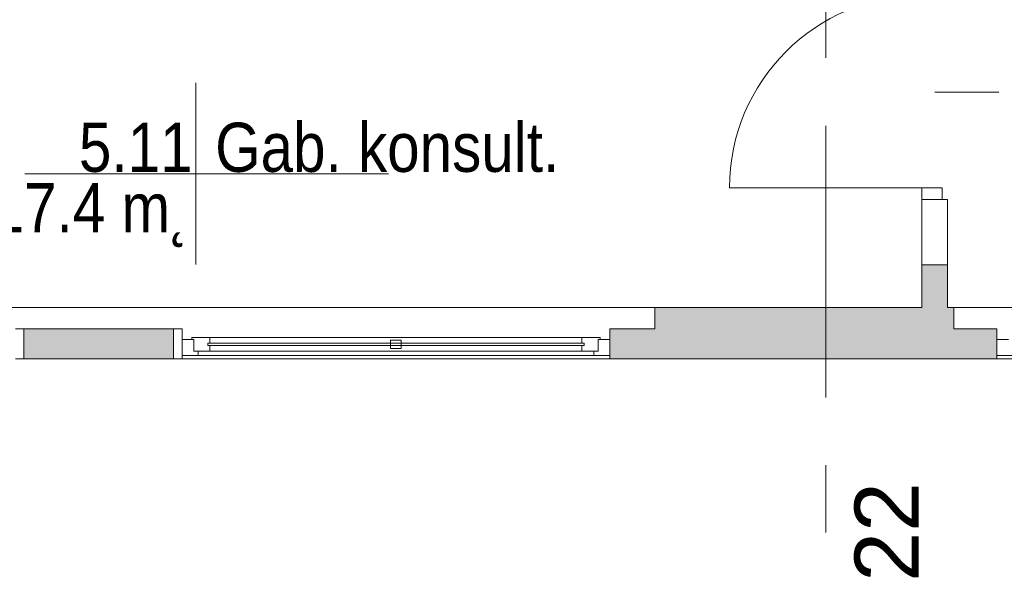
# Model space of a CAD drawing. Header units: centimetres. Extents: x -2424 to 2260, y -130 to 3012.
# Tile 3 of 81: x -990 to -529, y 6 to 267. Entities that reach past the tile are written whole.
import ezdxf

# ---------------------------------------------------------------- set-up
doc = ezdxf.new("R2010")
doc.units = ezdxf.units.CM
doc.linetypes.add('Dash', pattern=[60, 30, -30])
doc.linetypes.add('Oś', pattern=[222.25, 127, -31.75, 31.75, -31.75])
for name, color, linetype, lineweight in [('A-AREA-IDEN', 2, 'Continuous', 13), ('A-DETL', 90, 'Continuous', 9), ('A-DETL-GENF', 92, 'Continuous', 13), ('A-DETL-MEDM', 33, 'Continuous', 13), ('A-DOOR', 31, 'Continuous', 13), ('A-GLAZ', 151, 'Continuous', 13), ('A-WALL', 113, 'Continuous', 13), ('S-GRID', 1, 'Continuous', 13), ('S-GRID-IDEN', 1, 'Continuous', 13)]:
    doc.layers.add(name, color=color, linetype=linetype, lineweight=lineweight)
doc.layers.add('A-WALL-PATT', color=111, linetype='Continuous', lineweight=13, plot=False)
doc.styles.add('Arial_11', font='arial.ttf', dxfattribs={"width": 0.85, "height": 23})
doc.styles.add('Arial_7', font='arial.ttf', dxfattribs={"height": 30})

msp = doc.modelspace()

# ---------------------------------------------------------------- linework, layer by layer
at = {"layer": 'A-AREA-IDEN', "color": 251, "lineweight": 9}
for p, q in [((-907.17, 237.36), (-907.17, 194.86)), ((-897.41, 194.86), (-987.17, 194.86)), ((-987.17, 194.86), (-817.17, 194.86)), ((-907.17, 194.86), (-907.17, 152.36))]:
    msp.add_line(p, q, dxfattribs=at)
at = {"layer": 'A-DETL', "color": 251, "linetype": 'Dash', "lineweight": 9}
msp.add_open_spline([(-561.62, 233.02), (-511.61, 233.02), (-497.78, 233.02), (-439.12, 233.02), (-439.12, 251.36), (-439.12, 296.62), (-439.12, 1289.33), (-439.12, 1326.28), (-439.12, 1329.11), (-439.12, 1432.79), (-439.12, 1435.62), (-439.12, 1472.57), (-476.08, 1472.57), (-478.91, 1472.57), (-555.62, 1472.57)], degree=3, knots=[0, 0, 0, 0, 1.339676, 2.332925, 3.669947, 15.221807, 26.977257, 38.268666, 39.837617, 41.033347, 42.602298, 43.441538, 44.280778, 45.554838, 45.554838, 45.554838, 45.554838], dxfattribs=at)
at = {"layer": 'A-DETL-GENF', "color": 251, "lineweight": 9}
for p, q in [((-567.62, 188.33), (-558.12, 188.33)), ((-567.62, 182.83), (-567.62, 188.33)), ((-558.12, 188.33), (-558.12, 182.83)), ((-558.12, 182.83), (-567.62, 182.83))]:
    msp.add_line(p, q, dxfattribs=at)
at = {"layer": 'A-DETL-MEDM', "color": 251, "lineweight": 9}
for p, q in [((-558.12, 188.33), (-567.62, 188.33)), ((-567.62, 188.33), (-567.62, 182.83)), ((-558.12, 182.83), (-558.12, 188.33)), ((-567.62, 182.83), (-558.12, 182.83))]:
    msp.add_line(p, q, dxfattribs=at)
at = {"layer": 'A-DOOR', "color": 251, "lineweight": 9}
msp.add_line((-567.62, 188.33), (-657.62, 188.33), dxfattribs=at)
msp.add_arc((-567.62, 188.33), 90, 90, 180, dxfattribs=at)
at = {"layer": 'A-GLAZ', "color": 251, "lineweight": 9}
for p, q in [((-913.62, 117.33), (-908.12, 117.33)), ((-913.62, 109.83), (-913.62, 117.33)), ((-909.12, 118.33), (-900.62, 118.33)), ((-909.12, 117.33), (-909.12, 118.33)), ((-908.12, 117.33), (-909.12, 117.33)), ((-908.12, 111.83), (-908.12, 117.33)), ((-908.12, 117.33), (-908.12, 111.83)), ((-901.62, 114.58), (-901.62, 115.58)), ((-901.62, 115.58), (-725.62, 115.58)), ((-901.62, 115.58), (-901.62, 114.58)), ((-900.62, 115.58), (-901.62, 115.58)), ((-900.62, 118.33), (-900.62, 115.58)), ((-726.62, 118.33), (-900.62, 118.33)), ((-816.12, 113.08), (-816.12, 117.08)), ((-816.12, 117.08), (-811.12, 117.08)), ((-811.12, 117.08), (-811.12, 113.08)), ((-726.62, 118.33), (-718.12, 118.33)), ((-726.62, 115.58), (-726.62, 118.33)), ((-725.62, 115.58), (-726.62, 115.58)), ((-725.62, 115.58), (-725.62, 114.58)), ((-725.62, 114.58), (-725.62, 115.58)), ((-719.12, 117.33), (-719.12, 111.83)), ((-718.12, 117.33), (-719.12, 117.33)), ((-719.12, 117.33), (-713.62, 117.33)), ((-719.12, 111.83), (-719.12, 117.33)), ((-718.12, 118.33), (-718.12, 117.33)), ((-713.62, 117.33), (-713.62, 109.83)), ((-532.62, 117.33), (-527.12, 117.33)), ((-532.62, 109.83), (-532.62, 117.33)), ((-900.62, 111.83), (-908.12, 111.83)), ((-908.12, 111.83), (-906.12, 111.83)), ((-906.12, 111.83), (-906.12, 109.83)), ((-725.62, 114.58), (-901.62, 114.58)), ((-901.62, 114.58), (-900.62, 114.58)), ((-900.62, 114.58), (-900.62, 111.83)), ((-726.62, 111.83), (-900.62, 111.83)), ((-811.12, 113.08), (-816.12, 113.08)), ((-726.62, 114.58), (-725.62, 114.58)), ((-726.62, 111.83), (-726.62, 114.58)), ((-719.12, 111.83), (-726.62, 111.83)), ((-721.12, 111.83), (-719.12, 111.83)), ((-721.12, 109.83), (-721.12, 111.83)), ((-906.12, 109.83), (-913.62, 109.83)), ((-913.62, 109.83), (-713.62, 109.83)), ((-721.12, 109.83), (-906.12, 109.83)), ((-713.62, 109.83), (-721.12, 109.83)), ((-525.12, 109.83), (-532.62, 109.83)), ((-532.62, 109.83), (-332.62, 109.83))]:
    msp.add_line(p, q, dxfattribs=at)
at = {"layer": 'A-WALL', "color": 251, "lineweight": 9}
for p, q in [((-567.62, 182.83), (-567.62, 152.33)), ((-555.62, 182.83), (-558.12, 182.83)), ((-555.62, 152.33), (-555.62, 182.83)), ((-567.62, 152.33), (-567.62, 132.33)), ((-555.62, 152.33), (-567.62, 152.33)), ((-555.62, 132.33), (-555.62, 152.33)), ((-1228.62, 132.33), (-567.62, 132.33)), ((-692.62, 132.33), (-692.62, 122.33)), ((-555.62, 132.33), (-322.62, 132.33)), ((-552.62, 122.33), (-552.62, 132.33)), ((-987.62, 122.33), (-991.62, 122.33)), ((-917.62, 122.33), (-987.62, 122.33)), ((-987.62, 122.33), (-987.62, 108.33)), ((-917.62, 108.33), (-917.62, 122.33)), ((-913.62, 122.33), (-917.62, 122.33)), ((-913.62, 117.33), (-913.62, 122.33)), ((-692.62, 122.33), (-713.62, 122.33)), ((-713.62, 122.33), (-713.62, 117.33)), ((-532.62, 122.33), (-552.62, 122.33)), ((-532.62, 117.33), (-532.62, 122.33)), ((-991.62, 108.33), (-987.62, 108.33)), ((-987.62, 108.33), (-917.62, 108.33)), ((-917.62, 108.33), (-913.62, 108.33)), ((-913.62, 108.33), (-913.62, 109.83)), ((-332.62, 108.33), (-913.62, 108.33)), ((-713.62, 109.83), (-713.62, 108.33)), ((-532.62, 108.33), (-532.62, 109.83))]:
    msp.add_line(p, q, dxfattribs=at)
at = {"layer": 'A-WALL-PATT', "color": 251, "linetype": 'Continuous', "lineweight": 9, "extrusion": (0, 0, -1)}
for points in [[(567.62, 132.33), (555.62, 152.33), (567.62, 152.33)], [(555.62, 152.33), (567.62, 132.33), (555.62, 132.33)], [(692.62, 132.33), (692.62, 108.33), (552.62, 108.33)], [(692.62, 132.33), (552.62, 108.33), (552.62, 132.33)], [(987.62, 108.33), (917.62, 122.33), (987.62, 122.33)], [(917.62, 122.33), (987.62, 108.33), (917.62, 108.33)], [(713.62, 108.33), (692.62, 122.33), (713.62, 122.33)], [(692.62, 122.33), (713.62, 108.33), (709.5, 108.33)], [(692.62, 122.33), (709.5, 108.33), (692.62, 108.33)], [(552.62, 108.33), (532.62, 122.33), (552.62, 122.33)], [(532.62, 122.33), (552.62, 108.33), (537.23, 108.33)], [(532.62, 122.33), (537.23, 108.33), (532.62, 108.33)]]:
    msp.add_solid(points, dxfattribs=at)
at = {"layer": 'A-WALL-PATT', "color": 251, "linetype": 'Continuous', "lineweight": 9}
msp.add_solid([(-692.62, 108.33), (-692.62, 132.33), (-692.62, 122.33)], dxfattribs=at)
at = {"layer": 'S-GRID', "color": 251, "linetype": 'Oś', "lineweight": 9}
msp.add_line((-612.62, 2884.27), (-612.62, 27.13), dxfattribs=at)

# ---------------------------------------------------------------- texts
at = {"layer": 'A-AREA-IDEN', "color": 251, "lineweight": 9, "style": 'Arial_11', "width": 0.85}
for s, p in [('5.11', (-961.92, 195.75)), ('Gab. konsult.', (-898.19, 195.75)), ('17.4 m˛', (-1002.76, 167.47))]:
    msp.add_text(s, height=23, dxfattribs=at).set_placement(p)
at = {"layer": 'S-GRID-IDEN', "color": 251, "lineweight": 9, "style": 'Arial_7'}
msp.add_text('22', height=30, rotation=90, dxfattribs=at).set_placement((-569.12, 4.01))

doc.saveas('drawing.dxf')
